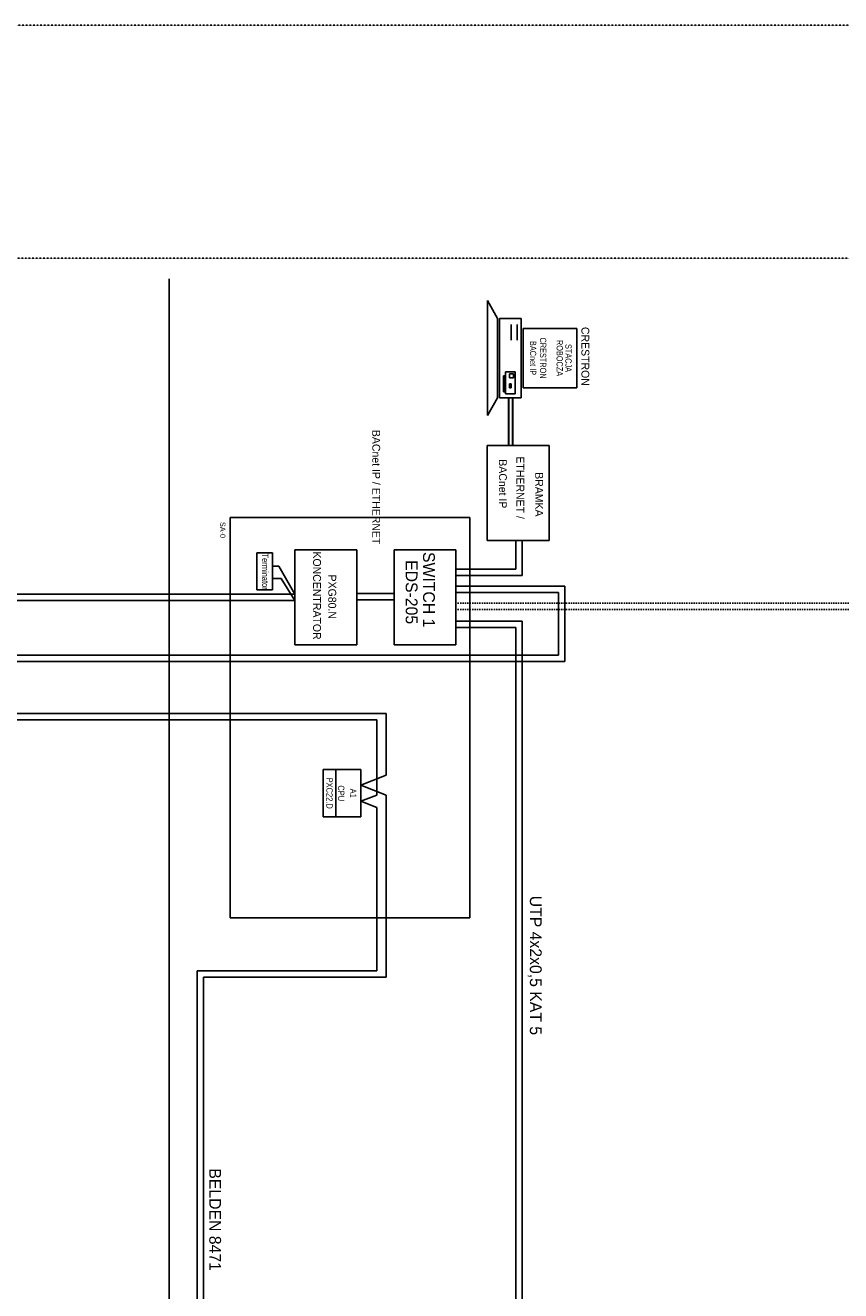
# Model space of a CAD drawing. Header units: millimetres. Extents: x -4295 to 10692, y -6128 to -188.
# Tile 29 of 30: x 8361 to 9411, y -1818 to -188. Entities that reach past the tile are written whole.
import ezdxf
from ezdxf.enums import TextEntityAlignment as Align

# ---------------------------------------------------------------- set-up
doc = ezdxf.new("R2010")
doc.units = ezdxf.units.MM
doc.linetypes.add('ACAD_ISO07W100', pattern=[3, 0, -3])
doc.linetypes.add('DOT2', pattern=[0.125, 0, -0.125])
for name, color, linetype in [('AIS_SZAFY', 184, 'Continuous'), ('AIS_tabelka', 184, 'Continuous'), ('BACnet_LON', 170, 'Continuous'), ('BMS_podkład', 184, 'DOT2')]:
    doc.layers.add(name, color=color, linetype=linetype)
doc.layers.add('ETHERNET', color=10, linetype='Continuous', lineweight=30)
doc.styles.add('VARSOVIA', font='ARIALN.TTF')

msp = doc.modelspace()

# ---------------------------------------------------------------- linework, layer by layer
at = {"color": 1}
for p, q in [((8956.3, -542.6), (8956.3, -690.6)), ((8956.3, -542.6), (8956.3, -604.7)), ((8969, -565.6), (8956.3, -542.6)), ((8969, -667.7), (8969, -565.6)), ((8971.6, -667.7), (8971.6, -565.6)), ((8971.6, -565.6), (8999.7, -565.6)), ((8999.7, -565.6), (8999.7, -667.7)), ((8986.9, -593.7), (8986.9, -573.3)), ((8994.6, -593.7), (8994.6, -573.3)), ((9002.2, -578.4), (9002.2, -654.9)), ((9071.1, -578.4), (9002.2, -578.4)), ((9071.1, -654.9), (9071.1, -578.4)), ((8979.2, -634.5), (8992, -634.5)), ((8979.2, -662.6), (8979.2, -634.5)), ((8992, -634.5), (8992, -662.6)), ((8976.7, -639.6), (8979.2, -639.6)), ((8976.7, -660), (8976.7, -639.6)), ((8979.2, -640.8), (8976.7, -640.8)), ((8979.2, -642.1), (8976.7, -642.1)), ((8979.2, -643.4), (8976.7, -643.4)), ((8979.2, -644.7), (8976.7, -644.7)), ((8979.2, -646), (8976.7, -646)), ((8979.2, -647.3), (8976.7, -647.3)), ((8979.2, -648.5), (8976.7, -648.5)), ((8979.2, -649.8), (8976.7, -649.8)), ((8979.2, -651.1), (8976.7, -651.1)), ((8979.2, -639.6), (8979.2, -660)), ((8984.4, -637), (8989.5, -637)), ((8984.4, -642.1), (8984.4, -637)), ((8989.5, -642.1), (8984.4, -642.1)), ((8984.4, -649.8), (8986.9, -649.8)), ((8984.4, -654.9), (8984.4, -649.8)), ((8986.9, -649.8), (8986.9, -654.9)), ((8989.5, -637), (8989.5, -642.1)), ((8956.3, -690.6), (8969, -667.7)), ((8999.7, -667.7), (8971.6, -667.7)), ((8979.2, -652.4), (8976.7, -652.4)), ((8979.2, -653.6), (8976.7, -653.6)), ((8979.2, -654.9), (8976.7, -654.9)), ((8979.2, -656.2), (8976.7, -656.2)), ((8979.2, -657.5), (8976.7, -657.5)), ((8979.2, -658.7), (8976.7, -658.7)), ((8979.2, -660), (8976.7, -660)), ((8992, -662.6), (8979.2, -662.6)), ((8999.7, -667.7), (8983.3, -667.7)), ((8986.9, -654.9), (8984.4, -654.9)), ((9002.2, -654.9), (9071.1, -654.9))]:
    msp.add_line(p, q, dxfattribs=at)
at = {"layer": 'AIS_SZAFY'}
for p, q in [((8955.9, -851.6), (8955.9, -729.3)), ((8955.9, -729.3), (9035.5, -729.3)), ((9035.5, -851.6), (9035.5, -729.3)), ((8624.9, -821.9), (8684.3, -821.9)), ((8624.9, -821.9), (8933.4, -821.9)), ((8624.9, -1337.5), (8624.9, -821.9)), ((8933.4, -821.9), (8933.4, -1337.5)), ((8708.3, -986), (8708.3, -863.8)), ((8708.3, -863.8), (8787.8, -863.8)), ((8787.8, -986), (8787.8, -863.8)), ((8835.9, -986), (8835.9, -863.8)), ((8835.9, -863.8), (8915.5, -863.8)), ((8915.5, -986), (8915.5, -863.8)), ((9035.5, -851.6), (8955.9, -851.6)), ((8787.8, -986), (8708.3, -986)), ((8915.5, -986), (8835.9, -986)), ((8933.4, -1337.5), (8624.9, -1337.5))]:
    msp.add_line(p, q, dxfattribs=at)
at = {"layer": 'AIS_tabelka', "linetype": 'DOT2'}
for p, q in [((6261, -188), (10461, -188)), ((6311, -488), (10411, -488))]:
    msp.add_line(p, q, dxfattribs=at)
at = {"layer": 'AIS_tabelka', "color": 6}
msp.add_line((8546.1, -514.5), (8546.1, -6004.5), dxfattribs=at)
at = {"layer": 'BACnet_LON'}
for p, q in [((8992.9, -888.5), (8992.9, -851.4)), ((9001, -896.6), (9001, -851.4)), ((8659, -867.6), (8659, -915.3)), ((8659, -867.6), (8679.5, -867.6)), ((8679.5, -867.6), (8679.5, -915.3)), ((8679.5, -884.7), (8687.7, -884.7)), ((8708.3, -920.6), (8687.7, -884.7)), ((8915.5, -888.5), (8992.9, -888.5)), ((8679.2, -900.5), (8690.4, -900.5)), ((8708.3, -928.7), (8690.4, -900.5)), ((8915.5, -896.6), (9001, -896.6)), ((8915.5, -910.3), (9055.8, -910.3)), ((9055.8, -910.3), (9055.8, -1007.4)), ((7211.4, -920.7), (8708.3, -920.7)), ((7219.5, -928.8), (8708.3, -928.8)), ((8679.5, -915.3), (8659, -915.3)), ((8787.8, -919.9), (8835.9, -919.9)), ((8787.8, -928), (8835.9, -928)), ((8915.5, -918.4), (9047.7, -918.4)), ((9047.7, -918.4), (9047.7, -999.3)), ((8915.5, -955.6), (9001, -955.6)), ((9001, -2034.6), (9001, -955.6)), ((8915.5, -963.7), (8992.9, -963.7)), ((8992.9, -2026.5), (8992.9, -963.7)), ((7694.1, -999.3), (9047.7, -999.3)), ((7702.2, -1007.4), (9055.8, -1007.4)), ((7606.8, -1074.4), (8825.7, -1074.4)), ((8684.3, -1074.4), (8692.4, -1074.4)), ((8825.7, -1146.7), (8825.7, -1074.4)), ((7619, -1082.5), (8813.6, -1082.5)), ((8813.6, -1146.7), (8813.6, -1082.5)), ((8825.7, -1146.7), (8825.7, -1118.4)), ((8744.7, -1146.7), (8760.9, -1146.7)), ((8744.7, -1146.7), (8744.7, -1207.5)), ((8760.9, -1146.7), (8760.9, -1207.5)), ((8760.9, -1146.7), (8777.1, -1146.7)), ((8760.9, -1146.7), (8760.9, -1207.5)), ((8777.1, -1146.7), (8793.3, -1146.7)), ((8793.3, -1146.7), (8793.3, -1207.5)), ((8793.3, -1166.8), (8825.7, -1153.9)), ((8813.6, -1179.4), (8813.6, -1146.7)), ((8825.7, -1153.9), (8825.7, -1146.7)), ((8825.7, -1153.9), (8825.7, -1146.7)), ((8825.7, -1179.8), (8793.3, -1166.8)), ((8793.3, -1187.5), (8813.6, -1179.4)), ((8813.6, -1195.6), (8793.3, -1187.5)), ((8825.7, -1414.1), (8825.7, -1179.8)), ((8813.6, -1406), (8813.6, -1195.6)), ((8760.9, -1207.5), (8744.7, -1207.5)), ((8777.1, -1207.5), (8760.9, -1207.5)), ((8793.3, -1207.5), (8777.1, -1207.5)), ((8582.5, -2464.6), (8582.5, -1406)), ((8582.5, -1406), (8813.6, -1406)), ((8590.6, -2456.5), (8590.6, -1414.1)), ((8590.6, -1414.1), (8825.7, -1414.1))]:
    msp.add_line(p, q, dxfattribs=at)
at = {"layer": 'BACnet_LON', "linetype": 'ACAD_ISO07W100'}
for p, q in [((8915.5, -932.2), (9715.8, -932.2)), ((8915.5, -940.3), (9723.9, -940.3))]:
    msp.add_line(p, q, dxfattribs=at)
at = {"layer": 'ETHERNET', "lineweight": 30}
for p, q in [((8983.3, -667.7), (8983.3, -729.3)), ((8988.3, -667.7), (8988.3, -729.3))]:
    msp.add_line(p, q, dxfattribs=at)

# ---------------------------------------------------------------- texts
at = {"color": 1, "linetype": 'DOT2', "width": 0.8}
for s, p in [('BACnet IP', (9014.9, -616.6)), ('CRESTRON', (9027.8, -616.6)), ('ROBOCZA', (9049.2, -616.6)), ('STACJA', (9060.5, -616.6))]:
    msp.add_text(s, height=8.1, rotation=270, dxfattribs=at).set_placement(p, align=Align.MIDDLE_CENTER)
at = {"layer": 'BMS_podkład', "color": 4}
for s, height, p in [('CRESTRON', 10.12, (9082.2, -576.5)), ('BACnet IP / ETHERNET', 10.125, (8812.9, -709.1)), ('EDS-205', 15.19, (8858.5, -876.9)), ('PXG80.N', 10.12, (8756.3, -895.5)), ('UTP 4x2x0,5 KAT 5', 15.188, (9018.4, -1309.2)), ('BELDEN 8471', 15.188, (8605.5, -1660.3))]:
    msp.add_text(s, height=height, rotation=270, dxfattribs=at).set_placement(p, align=Align.MIDDLE_LEFT)
at = {"layer": 'BMS_podkład'}
for s, height, p in [('BACnet IP', 10.12, (8976, -747)), ('ETHERNET /', 10.12, (8998.6, -743.3)), ('BRAMKA', 10.12, (9022.7, -763.6)), ('SA-0', 6.75, (8615.3, -827.7)), ('KONCENTRATOR', 10.125, (8736.7, -865.7)), ('SWITCH 1', 15.19, (8880.8, -866.4))]:
    msp.add_text(s, height=height, rotation=270, dxfattribs=at).set_placement(p, align=Align.MIDDLE_LEFT)
at = {"layer": 'BMS_podkład', "style": 'VARSOVIA'}
for s, p in [('Terminator', (8670, -891.7)), ('PXC22.D', (8752.8, -1177.1)), ('CPU', (8767.8, -1177.2)), ('A1', (8783.2, -1177.1))]:
    msp.add_text(s, height=8.1, rotation=270, dxfattribs=at).set_placement(p, align=Align.MIDDLE_CENTER)

doc.saveas('drawing.dxf')
